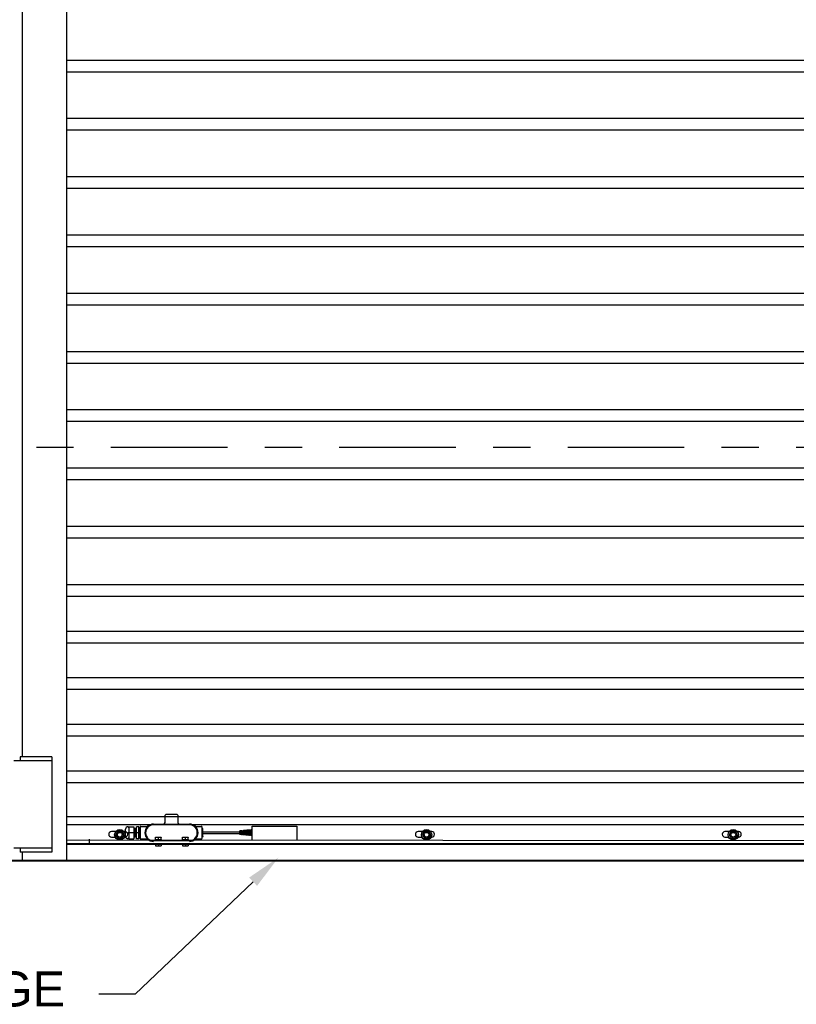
# Model space of a CAD drawing. Header units: inches. Extents: x 170 to 312, y 215 to 248.
# Tile 22 of 135: x 177.75 to 179.83, y 220.03 to 222.67. Entities that reach past the tile are written whole.
import ezdxf
from ezdxf import colors
from ezdxf.entities.mleader import LeaderData, LeaderLine
from ezdxf.math import Vec2, Vec3

# ---------------------------------------------------------------- set-up
doc = ezdxf.new("R2010")
doc.units = ezdxf.units.IN
doc.header["$LTSCALE"] = 0.25
doc.header["$MEASUREMENT"] = 0
doc.linetypes.add('CENTER', pattern=[2, 1.25, -0.25, 0.25, -0.25])
for name, color, linetype in [('ANNOTATIONS', 1, 'Continuous'), ('MOTOR LH', 7, 'Continuous'), ('SECTION CUTS', 6, 'CENTER')]:
    doc.layers.add(name, color=color, linetype=linetype)
doc.styles.add('ARIAL', font='arial.ttf', dxfattribs={"height": 0.09375})

msp = doc.modelspace()

# ---------------------------------------------------------------- linework, layer by layer
at = {"layer": 'MOTOR LH'}
for p, q in [((177.87491, 220.41698), (177.87491, 224.63674)), ((177.75555, 220.69422), (177.75555, 224.61088)), ((182.00141, 222.56182), (177.87491, 222.56182)), ((182.00141, 222.53057), (177.87491, 222.53057)), ((182.00141, 222.40557), (177.87491, 222.40557)), ((182.00141, 222.37432), (177.87491, 222.37432)), ((182.00141, 222.24932), (177.87491, 222.24932)), ((182.00141, 222.21807), (177.87491, 222.21807)), ((182.00141, 222.09307), (177.87491, 222.09307)), ((182.00141, 222.06182), (177.87491, 222.06182)), ((182.00141, 221.93682), (177.87491, 221.93682)), ((182.00141, 221.90557), (177.87491, 221.90557)), ((182.00141, 221.78057), (177.87491, 221.78057)), ((182.00141, 221.74932), (177.87491, 221.74932)), ((182.00141, 221.62432), (177.87491, 221.62432)), ((182.00141, 221.59307), (177.87491, 221.59307)), ((182.00141, 221.46807), (177.87491, 221.46807)), ((182.00141, 221.43682), (177.87491, 221.43682)), ((182.00141, 221.31182), (177.87491, 221.31182)), ((182.00141, 221.28057), (177.87491, 221.28057)), ((182.00141, 221.15557), (177.87491, 221.15557)), ((182.00141, 221.12432), (177.87491, 221.12432)), ((182.00141, 221.03057), (177.87491, 221.03057)), ((182.00141, 220.99932), (177.87491, 220.99932)), ((182.00141, 220.90557), (177.87491, 220.90557)), ((182.00141, 220.87432), (177.87491, 220.87432)), ((182.00141, 220.78057), (177.87491, 220.78057)), ((182.00141, 220.74932), (177.87491, 220.74932)), ((177.8344, 220.68357), (177.73209, 220.68357)), ((177.74914, 220.69422), (177.74914, 220.68357)), ((177.8344, 220.69422), (177.74914, 220.69422)), ((177.8344, 220.69422), (177.8344, 220.43845)), ((182.00141, 220.65557), (177.87491, 220.65557)), ((182.00141, 220.62432), (177.87491, 220.62432)), ((178.17011, 220.5395), (178.14027, 220.5395)), ((182.00141, 220.5331), (177.87491, 220.5331)), ((178.10724, 220.51392), (178.20316, 220.51392)), ((182.00141, 220.51179), (177.87491, 220.51179)), ((178.00569, 220.49371), (177.99428, 220.49371)), ((178.01104, 220.49474), (178.0055, 220.48515)), ((178.0221, 220.49474), (178.01104, 220.49474)), ((178.02763, 220.48515), (178.0221, 220.49474)), ((178.03043, 220.49371), (178.02745, 220.49371)), ((178.03207, 220.49353), (178.03043, 220.49371)), ((178.03207, 220.4809), (178.03207, 220.50005)), ((178.04049, 220.50646), (178.03848, 220.50432)), ((178.05414, 220.49047), (178.03848, 220.49047)), ((178.04049, 220.50646), (178.05414, 220.50646)), ((178.04049, 220.50646), (178.04049, 220.47449)), ((178.05414, 220.50646), (178.05414, 220.47449)), ((178.06807, 220.50646), (178.06096, 220.50646)), ((178.06096, 220.47449), (178.06096, 220.50646)), ((178.06807, 220.49047), (178.06096, 220.49047)), ((178.06807, 220.47449), (178.06807, 220.50646)), ((178.06995, 220.47577), (178.06995, 220.50518)), ((178.07101, 220.50539), (178.07101, 220.47555)), ((178.23726, 220.47555), (178.23726, 220.50539)), ((178.23769, 220.47854), (178.23769, 220.50241)), ((178.23939, 220.48024), (178.23939, 220.5007)), ((178.23939, 220.49247), (178.33833, 220.49247)), ((178.23939, 220.48847), (178.33833, 220.48847)), ((178.342, 220.49555), (178.33833, 220.49522)), ((178.33833, 220.48573), (178.33833, 220.49522)), ((178.342, 220.4854), (178.33833, 220.48573)), ((178.342, 220.4854), (178.342, 220.49555)), ((178.342, 220.49247), (178.34315, 220.49247)), ((178.342, 220.48847), (178.34315, 220.48847)), ((178.34507, 220.49583), (178.34315, 220.49566)), ((178.34315, 220.48529), (178.34315, 220.49566)), ((178.34507, 220.48511), (178.34507, 220.49583)), ((178.34507, 220.49247), (178.34622, 220.49247)), ((178.34507, 220.48847), (178.34622, 220.48847)), ((178.34815, 220.49612), (178.34622, 220.49594)), ((178.34622, 220.48501), (178.34622, 220.49594)), ((178.34815, 220.48483), (178.34815, 220.49612)), ((178.34815, 220.49247), (178.3493, 220.49247)), ((178.34815, 220.48847), (178.3493, 220.48847)), ((178.35122, 220.4964), (178.3493, 220.49622)), ((178.3493, 220.48473), (178.3493, 220.49622)), ((178.35122, 220.48455), (178.35122, 220.4964)), ((178.35122, 220.49247), (178.35237, 220.49247)), ((178.35122, 220.48847), (178.35237, 220.48847)), ((178.35429, 220.49668), (178.35237, 220.4965)), ((178.35237, 220.48444), (178.35237, 220.4965)), ((178.35429, 220.48427), (178.35429, 220.49668)), ((178.35429, 220.49247), (178.35545, 220.49247)), ((178.35429, 220.48847), (178.35545, 220.48847)), ((178.35737, 220.49696), (178.35545, 220.49679)), ((178.35545, 220.48416), (178.35545, 220.49679)), ((178.35737, 220.48399), (178.35737, 220.49696)), ((178.35737, 220.49247), (178.35852, 220.49247)), ((178.35737, 220.48847), (178.35852, 220.48847)), ((178.36044, 220.49724), (178.35852, 220.49707)), ((178.35852, 220.48388), (178.35852, 220.49707)), ((178.36044, 220.4837), (178.36044, 220.49724)), ((178.36044, 220.49247), (178.36159, 220.49247)), ((178.36044, 220.48847), (178.36159, 220.48847)), ((178.36352, 220.49753), (178.36159, 220.49735)), ((178.36159, 220.4836), (178.36159, 220.49735)), ((178.36352, 220.48342), (178.36352, 220.49753)), ((178.36352, 220.49247), (178.36467, 220.49247)), ((178.36352, 220.48847), (178.36467, 220.48847)), ((178.36659, 220.49781), (178.36467, 220.49763)), ((178.36467, 220.48332), (178.36467, 220.49763)), ((178.36659, 220.48314), (178.36659, 220.49781)), ((178.36659, 220.49247), (178.36774, 220.49247)), ((178.36659, 220.48847), (178.36774, 220.48847)), ((178.36966, 220.49809), (178.36774, 220.49791)), ((178.36774, 220.48303), (178.36774, 220.49791)), ((178.36966, 220.48286), (178.36966, 220.49809)), ((178.36966, 220.49247), (178.37082, 220.49247)), ((178.36966, 220.48847), (178.37082, 220.48847)), ((178.37116, 220.49823), (178.37082, 220.49819)), ((178.37082, 220.48275), (178.37082, 220.49819)), ((178.37116, 220.46988), (178.37116, 220.50801)), ((178.37116, 220.50801), (178.49129, 220.50801)), ((178.49129, 220.50801), (178.49126, 220.46978)), ((178.82843, 220.49371), (178.81702, 220.49371)), ((178.83378, 220.49474), (178.82825, 220.48515)), ((178.84484, 220.49474), (178.83378, 220.49474)), ((178.85038, 220.48515), (178.84484, 220.49474)), ((178.85317, 220.49371), (178.85019, 220.49371)), ((179.65117, 220.49371), (179.63976, 220.49371)), ((179.65652, 220.49474), (179.65099, 220.48515)), ((179.66759, 220.49474), (179.65652, 220.49474)), ((179.67312, 220.48515), (179.66759, 220.49474)), ((179.67591, 220.49371), (179.67294, 220.49371)), ((182.00141, 220.46698), (177.87491, 220.47027)), ((182.00141, 220.46063), (177.87491, 220.46063)), ((177.87491, 220.45961), (182.00141, 220.45961)), ((177.9346, 220.47342), (177.9346, 220.46063)), ((177.99428, 220.47871), (178.00431, 220.47871)), ((178.0055, 220.48515), (178.01104, 220.47557)), ((178.01104, 220.47557), (178.0221, 220.47557)), ((178.02763, 220.48515), (178.0221, 220.47557)), ((178.02882, 220.47871), (178.03043, 220.47871)), ((178.04049, 220.47449), (178.03848, 220.47663)), ((178.04049, 220.47449), (178.05414, 220.47449)), ((178.06807, 220.47449), (178.06096, 220.47449)), ((178.20316, 220.46916), (178.10724, 220.46916)), ((178.12834, 220.47127), (178.11173, 220.47127)), ((178.1275, 220.46012), (178.11256, 220.46012)), ((178.11256, 220.46012), (178.11256, 220.45574)), ((178.11257, 220.47898), (178.12749, 220.47898)), ((178.11257, 220.47213), (178.11257, 220.47813)), ((178.12003, 220.47213), (178.12003, 220.47813)), ((178.12003, 220.46012), (178.12003, 220.45574)), ((178.12068, 220.47127), (178.12068, 220.46916)), ((178.12749, 220.47213), (178.12749, 220.47813)), ((178.1275, 220.46012), (178.1275, 220.45574)), ((178.20081, 220.47127), (178.1842, 220.47127)), ((178.19997, 220.46012), (178.18503, 220.46012)), ((178.18503, 220.46012), (178.18503, 220.45574)), ((178.18504, 220.47898), (178.19996, 220.47898)), ((178.18504, 220.47213), (178.18504, 220.47813)), ((178.1925, 220.47213), (178.1925, 220.47813)), ((178.1925, 220.46012), (178.1925, 220.45574)), ((178.19315, 220.47127), (178.19315, 220.46916)), ((178.19996, 220.47213), (178.19996, 220.47813)), ((178.19997, 220.46012), (178.19997, 220.45574)), ((178.34507, 220.48511), (178.34315, 220.48529)), ((178.34815, 220.48483), (178.34622, 220.48501)), ((178.35122, 220.48455), (178.3493, 220.48473)), ((178.35429, 220.48427), (178.35237, 220.48444)), ((178.35737, 220.48399), (178.35545, 220.48416)), ((178.36044, 220.4837), (178.35852, 220.48388)), ((178.36352, 220.48342), (178.36159, 220.4836)), ((178.36659, 220.48314), (178.36467, 220.48332)), ((178.36966, 220.48286), (178.36774, 220.48303)), ((178.37116, 220.48272), (178.37082, 220.48275)), ((178.81702, 220.47871), (178.82706, 220.47871)), ((178.82825, 220.48515), (178.83378, 220.47557)), ((178.83378, 220.47557), (178.84484, 220.47557)), ((178.85038, 220.48515), (178.84484, 220.47557)), ((178.85157, 220.47871), (178.85317, 220.47871)), ((179.63976, 220.47871), (179.6498, 220.47871)), ((179.65099, 220.48515), (179.65652, 220.47557)), ((179.65652, 220.47557), (179.66759, 220.47557)), ((179.67312, 220.48515), (179.66759, 220.47557)), ((179.67431, 220.47871), (179.67591, 220.47871)), ((177.8344, 220.44911), (177.73209, 220.44911)), ((177.74914, 220.44911), (177.74914, 220.43845)), ((177.8344, 220.43845), (177.74914, 220.43845)), ((177.75555, 220.41698), (177.75555, 220.43845)), ((178.11256, 220.45507), (178.1275, 220.45507)), ((178.18503, 220.45507), (178.19997, 220.45507)), ((176.05822, 220.41511), (183.79437, 220.41511)), ((177.62767, 220.41698), (182.24866, 220.41698))]:
    msp.add_line(p, q, dxfattribs=at)
at = {"layer": 'MOTOR LH', "flags": 128}
msp.add_lwpolyline([(178.03043, 220.47871), (178.03237, 220.47896)], dxfattribs=at)
at = {"layer": 'MOTOR LH'}
for centre, radius in [((178.01657, 220.48515), 0.01385), ((178.01657, 220.48515), 0.00958), ((178.01657, 220.48515), 0.00639), ((178.83931, 220.48515), 0.01385), ((178.83931, 220.48515), 0.00958), ((178.83931, 220.48515), 0.00639), ((179.66205, 220.48515), 0.01385), ((179.66205, 220.48515), 0.00958), ((179.66205, 220.48515), 0.00639)]:
    msp.add_circle(centre, radius, dxfattribs=at)
for centre, radius, start, end in [((178.14027, 220.53737), 0.00213, 90, 180), ((178.17011, 220.53737), 0.00213, 0, 90), ((178.10724, 220.49047), 0.02345, 90, 270), ((178.13388, 220.51818), 0.00426, 270, 0), ((178.17651, 220.51818), 0.00426, 180, 270), ((178.20316, 220.49047), 0.02345, 270, 90), ((177.99428, 220.48621), 0.0075, 90, 270), ((178.03038, 220.48621), 0.0075, 270, 90), ((178.03848, 220.50005), 0.00641, 90, 180), ((178.07314, 220.50539), 0.00213, 90, 180), ((178.10724, 220.49047), 0.02131, 90, 270), ((178.20316, 220.49047), 0.02131, 270, 90), ((178.23513, 220.50539), 0.00213, 0, 90), ((178.81702, 220.48621), 0.0075, 90, 270), ((178.85317, 220.48621), 0.0075, 270, 90), ((179.63976, 220.48621), 0.0075, 90, 270), ((179.67591, 220.48621), 0.0075, 270, 90), ((178.03848, 220.4809), 0.00641, 180, 270), ((178.07314, 220.47555), 0.00213, 180, 270), ((178.23513, 220.47555), 0.00213, 270, 0)]:
    msp.add_arc(centre, radius, start, end, dxfattribs=at)
for points in [[(178.13814, 220.51818), (178.13814, 220.53737)], [(178.17224, 220.53737), (178.17224, 220.51818)], [(178.05414, 220.50168), (178.05575, 220.50168)], [(178.05665, 220.50168), (178.05743, 220.50168)], [(178.05833, 220.50168), (178.05911, 220.50168)], [(178.06, 220.50168), (178.06096, 220.50168)], [(178.06807, 220.50518), (178.06995, 220.50518)], [(178.07095, 220.5028), (178.07101, 220.5027)], [(178.07314, 220.50753), (178.08952, 220.50753)], [(178.22094, 220.50753), (178.23513, 220.50753)], [(178.23726, 220.50241), (178.23769, 220.50241)], [(178.23769, 220.50241), (178.23939, 220.5007)], [(178.05659, 220.47926), (178.05414, 220.47926)], [(178.05827, 220.47926), (178.05749, 220.47926)], [(178.05995, 220.47926), (178.05916, 220.47926)], [(178.06995, 220.47577), (178.06807, 220.47577)], [(178.08938, 220.47342), (178.07314, 220.47342)], [(178.11173, 220.46916), (178.11173, 220.47127)], [(178.11256, 220.46012), (178.11256, 220.46063)], [(178.1275, 220.46063), (178.1275, 220.46012)], [(178.12834, 220.47127), (178.12834, 220.46916)], [(178.1842, 220.46916), (178.1842, 220.47127)], [(178.18503, 220.46012), (178.18503, 220.46063)], [(178.19997, 220.46063), (178.19997, 220.46012)], [(178.20081, 220.47127), (178.20081, 220.46916)], [(178.23513, 220.47342), (178.22088, 220.47342)], [(178.23769, 220.47854), (178.23726, 220.47854)], [(178.23939, 220.48024), (178.23769, 220.47854)], [(178.11256, 220.45574), (178.1163, 220.45507)], [(178.1275, 220.45574), (178.1275, 220.45507)], [(178.18503, 220.45574), (178.18877, 220.45507)], [(178.19997, 220.45574), (178.19997, 220.45507)]]:
    msp.add_open_spline(points, degree=1, dxfattribs=at)
for points, knots in [([(178.03848, 220.50646), (178.03876, 220.50645), (178.03908, 220.50644), (178.03959, 220.50645), (178.03973, 220.50645), (178.03983, 220.50645), (178.03992, 220.50645), (178.04005, 220.50646), (178.04027, 220.50646), (178.04043, 220.50646), (178.04047, 220.50646), (178.04049, 220.50646)], [0, 0, 0, 0, 0.2479216, 0.2890917, 0.3069659, 0.3246641, 0.344159, 0.3674151, 0.4310412, 0.6540307, 1, 1, 1, 1]), ([(178.05617, 220.49048), (178.05615, 220.49147), (178.05609, 220.49389), (178.056, 220.49748), (178.05591, 220.5001), (178.05582, 220.50147), (178.05578, 220.50161), (178.05575, 220.50168)], [0, 0, 0, 0, 0.1697933, 0.4140149, 0.6660554, 0.8359251, 1, 1, 1, 1]), ([(178.05577, 220.50169), (178.05577, 220.50175), (178.05577, 220.50186), (178.05596, 220.50209), (178.05621, 220.50214), (178.05653, 220.50207), (178.05663, 220.5018), (178.05673, 220.50124), (178.05678, 220.50001), (178.05688, 220.49762), (178.05693, 220.49509), (178.057, 220.49265), (178.05704, 220.49125), (178.05707, 220.49048)], [0, 0, 0, 0, 0.0487326, 0.0814276, 0.0968454, 0.1131621, 0.1894143, 0.2746067, 0.4518413, 0.6212303, 0.7897592, 0.8851985, 1, 1, 1, 1]), ([(178.05748, 220.4792), (178.05743, 220.47903), (178.05736, 220.47879), (178.05669, 220.47886), (178.05656, 220.47932), (178.05653, 220.47972), (178.05647, 220.48058), (178.05641, 220.48219), (178.05634, 220.48442), (178.05628, 220.48685), (178.05622, 220.48871), (178.05619, 220.48985), (178.05617, 220.49048)], [0, 0, 0, 0, 0.08751772, 0.13152484, 0.20404866, 0.28946943, 0.4011961, 0.50635769, 0.71239647, 0.82646507, 0.90468305, 1, 1, 1, 1]), ([(178.05749, 220.47926), (178.05746, 220.47934), (178.05741, 220.47952), (178.05731, 220.48136), (178.05722, 220.48435), (178.05714, 220.48752), (178.05709, 220.48948), (178.05707, 220.49047)], [0, 0, 0, 0, 0.1640726, 0.4183048, 0.6660603, 0.8301329, 1, 1, 1, 1]), ([(178.05743, 220.50166), (178.05744, 220.50179), (178.05746, 220.50199), (178.05786, 220.50218), (178.05828, 220.50199), (178.05833, 220.50168), (178.05838, 220.50135), (178.05843, 220.50057), (178.05849, 220.49935), (178.05853, 220.49811), (178.05855, 220.49743)], [0, 0, 0, 0, 0.1403378, 0.2061889, 0.2388354, 0.3324717, 0.4505415, 0.6321237, 0.7980754, 1, 1, 1, 1]), ([(178.05785, 220.49047), (178.05783, 220.49147), (178.05777, 220.49389), (178.05768, 220.49748), (178.05758, 220.5001), (178.0575, 220.50147), (178.05745, 220.50161), (178.05743, 220.50168)], [0, 0, 0, 0, 0.16985646, 0.41405947, 0.66608081, 0.83593755, 1, 1, 1, 1]), ([(178.05916, 220.47924), (178.05914, 220.47909), (178.05911, 220.4789), (178.05871, 220.4788), (178.05838, 220.47891), (178.05823, 220.47929), (178.05822, 220.47972), (178.05809, 220.48163), (178.05802, 220.48445), (178.05794, 220.48746), (178.05788, 220.48935), (178.05785, 220.49047)], [0, 0, 0, 0, 0.0967436, 0.1169988, 0.1360451, 0.17928, 0.297842, 0.5166553, 0.7194655, 0.8326273, 1, 1, 1, 1]), ([(178.05855, 220.49743), (178.05856, 220.49706), (178.05858, 220.49644), (178.05861, 220.49528), (178.05864, 220.49407), (178.05869, 220.49243), (178.05873, 220.49117), (178.05874, 220.49047)], [0, 0, 0, 0, 0.20448, 0.3421562, 0.503829, 0.7230365, 1, 1, 1, 1]), ([(178.05916, 220.47926), (178.05914, 220.47934), (178.05909, 220.47952), (178.05899, 220.48136), (178.0589, 220.48435), (178.05882, 220.48752), (178.05874, 220.49049), (178.05866, 220.49384), (178.05861, 220.49639), (178.05857, 220.49737), (178.05857, 220.49743)], [0, 0, 0, 0, 0.1148668, 0.2928541, 0.466307, 0.5811738, 0.7000974, 0.8190207, 0.9899971, 1, 1, 1, 1]), ([(178.05977, 220.48166), (178.05974, 220.48266), (178.05968, 220.48434), (178.0596, 220.48753), (178.05953, 220.49047), (178.05944, 220.49389), (178.05936, 220.49748), (178.05926, 220.5001), (178.05918, 220.50147), (178.05913, 220.50161), (178.05911, 220.50168)], [0, 0, 0, 0, 0.1542818, 0.2582991, 0.36599, 0.4736807, 0.6285078, 0.7882919, 0.8959828, 1, 1, 1, 1]), ([(178.05912, 220.50163), (178.05912, 220.50169), (178.05913, 220.50183), (178.05929, 220.5021), (178.05987, 220.50216), (178.06003, 220.50169), (178.06008, 220.50105), (178.06016, 220.49967), (178.06021, 220.49798), (178.06022, 220.49746)], [0, 0, 0, 0, 0.05309266, 0.12707067, 0.19622108, 0.33374167, 0.50791914, 0.84718475, 1, 1, 1, 1]), ([(178.05979, 220.48166), (178.05978, 220.48184), (178.05974, 220.48271), (178.05969, 220.48492), (178.05961, 220.48777), (178.05956, 220.48949), (178.05953, 220.49047)], [0, 0, 0, 0, 0.1027982, 0.4990855, 0.7163746, 1, 1, 1, 1]), ([(178.06022, 220.49746), (178.06024, 220.49692), (178.06027, 220.49582), (178.06033, 220.49339), (178.06039, 220.49155), (178.06042, 220.49047)], [0, 0, 0, 0, 0.2806268, 0.574661, 1, 1, 1, 1]), ([(178.06091, 220.4798), (178.06089, 220.4796), (178.06085, 220.47902), (178.06077, 220.47949), (178.06066, 220.48133), (178.06057, 220.48436), (178.0605, 220.48752), (178.06042, 220.49049), (178.06034, 220.49384), (178.06028, 220.4964), (178.06025, 220.49739), (178.06024, 220.49746)], [0, 0, 0, 0, 0.0708229, 0.2058813, 0.3652693, 0.5205968, 0.6234603, 0.7299565, 0.8364526, 0.9895623, 1, 1, 1, 1]), ([(178.06998, 220.50112), (178.07014, 220.5014), (178.07046, 220.50196), (178.07078, 220.50252), (178.07095, 220.5028)], [0, 0, 0, 0, 0.4999729, 1, 1, 1, 1]), ([(178.08953, 220.50753), (178.08955, 220.50753), (178.08985, 220.5075), (178.09037, 220.50759), (178.09102, 220.50778), (178.09151, 220.508), (178.09176, 220.50816), (178.09187, 220.50822)], [0, 0, 0, 0, 0.0335444, 0.3572827, 0.6324859, 0.8548435, 1, 1, 1, 1]), ([(178.21818, 220.50847), (178.21818, 220.50847), (178.21818, 220.50848), (178.2182, 220.50846), (178.21823, 220.50843), (178.21829, 220.50839), (178.21849, 220.50824), (178.21896, 220.50795), (178.21975, 220.50765), (178.22048, 220.50748), (178.22087, 220.50754), (178.22092, 220.50755)], [0, 0, 0, 0, 0.1002664, 0.1489104, 0.1781375, 0.2024442, 0.2371561, 0.3953259, 0.6605585, 0.9581986, 1, 1, 1, 1]), ([(178.04049, 220.47449), (178.04028, 220.47464), (178.03987, 220.47493), (178.0392, 220.47463), (178.03872, 220.47453), (178.03848, 220.47449)], [0, 0, 0, 0, 0.35448323, 0.68277491, 1, 1, 1, 1]), ([(178.06087, 220.4795), (178.06088, 220.47936), (178.06088, 220.47918), (178.06067, 220.4789), (178.06037, 220.47877), (178.05997, 220.47896), (178.05994, 220.47931), (178.05985, 220.47995), (178.05982, 220.48102), (178.05979, 220.48166)], [0, 0, 0, 0, 0.1783332, 0.2191987, 0.2576147, 0.3351058, 0.5073629, 0.705759, 1, 1, 1, 1]), ([(178.07094, 220.47983), (178.07078, 220.47955), (178.07045, 220.47899), (178.07013, 220.47843), (178.06996, 220.47815)], [0, 0, 0, 0, 0.4998546, 1, 1, 1, 1]), ([(178.09226, 220.47244), (178.09226, 220.47244), (178.09226, 220.47244), (178.09224, 220.47246), (178.09221, 220.47248), (178.09217, 220.47251), (178.09201, 220.47263), (178.09152, 220.47297), (178.09066, 220.4733), (178.08983, 220.47349), (178.08943, 220.47342), (178.0894, 220.47341)], [0, 0, 0, 0, 0.0854568, 0.1190224, 0.1396672, 0.157978, 0.1866431, 0.3110032, 0.6542159, 0.9777226, 1, 1, 1, 1]), ([(178.11257, 220.47813), (178.11372, 220.47853), (178.11495, 220.47897), (178.11622, 220.47898), (178.1163, 220.47898)], [0, 0, 0, 0, 0.932063, 1, 1, 1, 1]), ([(178.11257, 220.47813), (178.11257, 220.47826), (178.11257, 220.47875), (178.11257, 220.47888), (178.11257, 220.47898)], [0, 0, 0, 0, 0.2620908, 1, 1, 1, 1]), ([(178.11257, 220.47213), (178.11372, 220.47172), (178.11495, 220.47129), (178.11622, 220.47127), (178.1163, 220.47127)], [0, 0, 0, 0, 0.93206297, 1, 1, 1, 1]), ([(178.11257, 220.47213), (178.11257, 220.472), (178.11257, 220.4715), (178.11257, 220.47137), (178.11257, 220.47127)], [0, 0, 0, 0, 0.2620905, 1, 1, 1, 1]), ([(178.1163, 220.47898), (178.11741, 220.47885), (178.11869, 220.47869), (178.11988, 220.47819), (178.12003, 220.47813)], [0, 0, 0, 0, 0.8722287, 1, 1, 1, 1]), ([(178.1163, 220.47127), (178.11741, 220.47141), (178.11869, 220.47156), (178.11988, 220.47206), (178.12003, 220.47213)], [0, 0, 0, 0, 0.8722286, 1, 1, 1, 1]), ([(178.12003, 220.47813), (178.12118, 220.47853), (178.12241, 220.47897), (178.12368, 220.47898), (178.12376, 220.47898)], [0, 0, 0, 0, 0.9320648, 1, 1, 1, 1]), ([(178.12003, 220.47213), (178.12118, 220.47172), (178.12241, 220.47129), (178.12368, 220.47127), (178.12376, 220.47127)], [0, 0, 0, 0, 0.93206478, 1, 1, 1, 1]), ([(178.12376, 220.47898), (178.12487, 220.47885), (178.12615, 220.47869), (178.12734, 220.47819), (178.12749, 220.47813)], [0, 0, 0, 0, 0.872231, 1, 1, 1, 1]), ([(178.12376, 220.47127), (178.12487, 220.47141), (178.12615, 220.47156), (178.12734, 220.47206), (178.12749, 220.47213)], [0, 0, 0, 0, 0.872231, 1, 1, 1, 1]), ([(178.12749, 220.47813), (178.12749, 220.47826), (178.12749, 220.47875), (178.12749, 220.47888), (178.12749, 220.47898)], [0, 0, 0, 0, 0.2620908, 1, 1, 1, 1]), ([(178.12749, 220.47213), (178.12749, 220.472), (178.12749, 220.4715), (178.12749, 220.47137), (178.12749, 220.47127)], [0, 0, 0, 0, 0.2620905, 1, 1, 1, 1]), ([(178.18504, 220.47813), (178.18619, 220.47853), (178.18742, 220.47897), (178.18869, 220.47898), (178.18877, 220.47898)], [0, 0, 0, 0, 0.932063, 1, 1, 1, 1]), ([(178.18504, 220.47813), (178.18504, 220.47826), (178.18504, 220.47875), (178.18504, 220.47888), (178.18504, 220.47898)], [0, 0, 0, 0, 0.2620908, 1, 1, 1, 1]), ([(178.18504, 220.47213), (178.18619, 220.47172), (178.18742, 220.47129), (178.18869, 220.47127), (178.18877, 220.47127)], [0, 0, 0, 0, 0.93206297, 1, 1, 1, 1]), ([(178.18504, 220.47213), (178.18504, 220.472), (178.18504, 220.4715), (178.18504, 220.47137), (178.18504, 220.47127)], [0, 0, 0, 0, 0.2620905, 1, 1, 1, 1]), ([(178.18877, 220.47898), (178.18988, 220.47885), (178.19116, 220.47869), (178.19235, 220.47819), (178.1925, 220.47813)], [0, 0, 0, 0, 0.8722287, 1, 1, 1, 1]), ([(178.18877, 220.47127), (178.18988, 220.47141), (178.19116, 220.47156), (178.19235, 220.47206), (178.1925, 220.47213)], [0, 0, 0, 0, 0.8722286, 1, 1, 1, 1]), ([(178.1925, 220.47813), (178.19365, 220.47853), (178.19488, 220.47897), (178.19615, 220.47898), (178.19623, 220.47898)], [0, 0, 0, 0, 0.9320648, 1, 1, 1, 1]), ([(178.1925, 220.47213), (178.19365, 220.47172), (178.19488, 220.47129), (178.19615, 220.47127), (178.19623, 220.47127)], [0, 0, 0, 0, 0.93206478, 1, 1, 1, 1]), ([(178.19623, 220.47898), (178.19734, 220.47885), (178.19862, 220.47869), (178.19981, 220.47819), (178.19996, 220.47813)], [0, 0, 0, 0, 0.87222729, 1, 1, 1, 1]), ([(178.19623, 220.47127), (178.19734, 220.47141), (178.19862, 220.47156), (178.19981, 220.47206), (178.19996, 220.47213)], [0, 0, 0, 0, 0.8722273, 1, 1, 1, 1]), ([(178.19996, 220.47813), (178.19996, 220.47826), (178.19996, 220.47875), (178.19996, 220.47888), (178.19996, 220.47898)], [0, 0, 0, 0, 0.2620908, 1, 1, 1, 1]), ([(178.19996, 220.47213), (178.19996, 220.472), (178.19996, 220.4715), (178.19996, 220.47137), (178.19996, 220.47127)], [0, 0, 0, 0, 0.2620905, 1, 1, 1, 1]), ([(178.22088, 220.4734), (178.22081, 220.47341), (178.22047, 220.47344), (178.21992, 220.47333), (178.21929, 220.47314), (178.21882, 220.47291), (178.2185, 220.47271), (178.21831, 220.47258), (178.21824, 220.47252), (178.21822, 220.4725), (178.2182, 220.47249), (178.21819, 220.47248), (178.21819, 220.47248), (178.21819, 220.47248)], [0, 0, 0, 0, 0.0723409, 0.3264137, 0.5410894, 0.7126144, 0.8364242, 0.9098888, 0.927906, 0.9394571, 0.9518238, 0.9717787, 1, 1, 1, 1]), ([(178.11256, 220.45507), (178.11256, 220.45508), (178.11256, 220.45508), (178.11256, 220.45543), (178.11256, 220.45574)], [0, 0, 0, 0, 0.0702076, 1, 1, 1, 1]), ([(178.1163, 220.45507), (178.11639, 220.45508), (178.11765, 220.45508), (178.11888, 220.45543), (178.12003, 220.45574)], [0, 0, 0, 0, 0.0702069, 1, 1, 1, 1]), ([(178.12003, 220.45574), (178.12028, 220.45566), (178.1215, 220.45527), (178.12276, 220.45516), (178.12377, 220.45507)], [0, 0, 0, 0, 0.20359606, 1, 1, 1, 1]), ([(178.12377, 220.45507), (178.12405, 220.45508), (178.12532, 220.45511), (178.12655, 220.45547), (178.1275, 220.45574)], [0, 0, 0, 0, 0.2260367, 1, 1, 1, 1]), ([(178.18503, 220.45507), (178.18503, 220.45508), (178.18503, 220.45508), (178.18503, 220.45543), (178.18503, 220.45574)], [0, 0, 0, 0, 0.0702076, 1, 1, 1, 1]), ([(178.18877, 220.45507), (178.18886, 220.45508), (178.19012, 220.45508), (178.19135, 220.45543), (178.1925, 220.45574)], [0, 0, 0, 0, 0.0702106, 1, 1, 1, 1]), ([(178.1925, 220.45574), (178.19275, 220.45566), (178.19396, 220.45527), (178.19523, 220.45516), (178.19624, 220.45507)], [0, 0, 0, 0, 0.2035922, 1, 1, 1, 1]), ([(178.19624, 220.45507), (178.19652, 220.45508), (178.19779, 220.45511), (178.19902, 220.45547), (178.19997, 220.45574)], [0, 0, 0, 0, 0.2260367, 1, 1, 1, 1])]:
    msp.add_open_spline(points, degree=3, knots=knots, dxfattribs=at)
at = {"layer": 'SECTION CUTS'}
msp.add_line((177.38033, 221.52459), (182.38986, 221.52459), dxfattribs=at)

# ---------------------------------------------------------------- leaders
at = {"layer": 'ANNOTATIONS'}
ml = msp.add_multileader_mtext('Standard', dxfattribs=at)
ml.set_content('WIRELESS MONITORED SAFETY EDGE \\P(ALSO SERVES AS WEATHERSTRIPPING)', color=256, style='ARIAL')
ml.set_leader_properties()
ml.build(insert=Vec2(0, 0))
ml.multileader.update_dxf_attribs({"dogleg_length": 0.36, "arrow_head_size": 0.09375})
ctx = ml.context
ctx.base_point, ctx.char_height, ctx.arrow_head_size, ctx.landing_gap_size, ctx.plane_origin = Vec3(175.18004, 220.0578), 0.09375, 0.09375, 0.09, Vec3(178.74501, 219.62457)
ctx.text_align_type = 2
notes = []
notes.append((ctx, [(0, (1, 1, 0), (178.05793, 220.0578), (-1, 0), 0.09796, [(0, [(178.4421, 220.42387)], 0, [])])]))
ctx.mtext.insert, ctx.mtext.alignment, ctx.mtext.flow_direction = Vec3(177.86997, 220.11845), 3, 5
for ctx, leaders in notes:
    for number, flags, end, landing, length, lines in leaders:
        leader = LeaderData()
        leader.index, (leader.has_last_leader_line, leader.has_dogleg_vector, leader.attachment_direction) = number, flags
        leader.last_leader_point, leader.dogleg_vector, leader.dogleg_length = Vec3(end), Vec3(landing), length
        for number, points, colour, breaks in lines:
            line = LeaderLine()
            line.index, line.vertices, line.color, line.breaks = number, Vec3.list(points), colors.encode_raw_color(colour), breaks
            leader.lines.append(line)
        ctx.leaders.append(leader)

doc.saveas('drawing.dxf')
